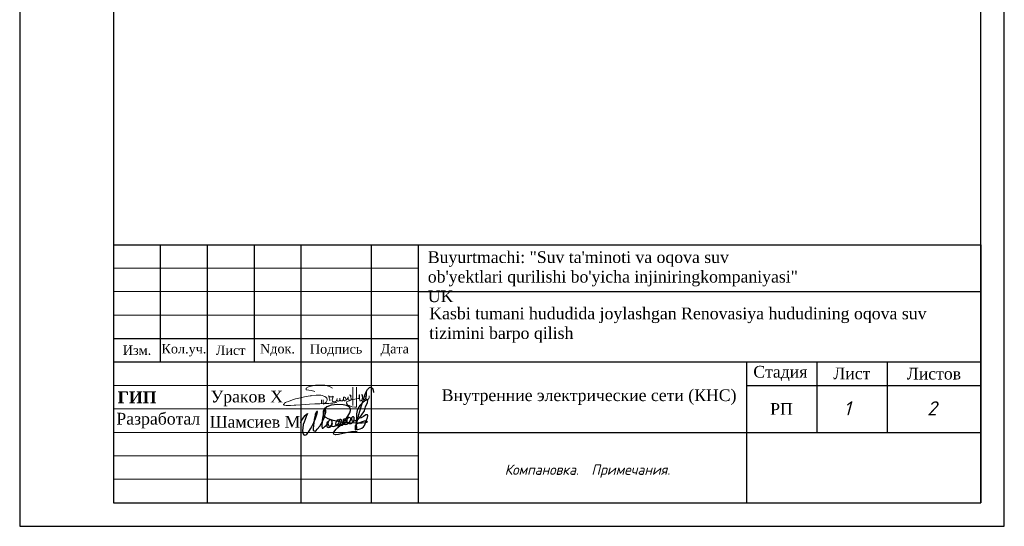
# Model space of a CAD drawing. Header units: metres. Extents: x 705573 to 711566, y 4301675 to 4311183.
# Tile 3 of 256: x 707462 to 707672, y 4301675 to 4301783. Entities that reach past the tile are written whole.
import ezdxf

# ---------------------------------------------------------------- set-up
doc = ezdxf.new("R2010")
doc.units = ezdxf.units.M
doc.header["$LTSCALE"] = 0.5
for name, color, linetype, lineweight in [('Графа', 7, 'Continuous', 30), ('Графа 20', 7, 'Continuous', 20), ('ПЛАН', 250, 'Continuous', 30), ('Слой размерная', 7, 'Continuous', 13), ('Формат', 7, 'Continuous', 25)]:
    doc.layers.add(name, color=color, linetype=linetype, lineweight=lineweight)
doc.layers.add('Таблицы', color=7, linetype='Continuous')
doc.layers.add('Титульный лист', color=7, linetype='Continuous')
doc.styles.add('Arial UPS', font='times.ttf', dxfattribs={"height": 2.5})
doc.styles.add('ISOCPEUR текстовый', font='isocpeur.ttf', dxfattribs={"width": 0.8, "oblique": 15})
doc.styles.get("Standard").update_dxf_attribs({"font": 'times.ttf'})
doc.styles.add('Style-RUSSIAN_1251 I 0.32289', font='isocpeui.ttf')
doc.styles.add('Times new roman', font='timesbd.ttf', dxfattribs={"height": 3})
doc.styles.add('X_ISO', font='isocpeui.ttf')

# ---------------------------------------------------------------- blocks, each defined once
blk = doc.blocks.new('A$C194E077B')
at = {"color": 5, "lineweight": 20}
for points in [[(-162, 200), (-240, 221), (-364, 241), (-364, 276), (-310, 307), (-248, 324), (-145, 351), (-37, 351), (76, 351), (195, 319), (266, 278)], [(835, 300), (835, -171), (799, -177), (729, -165), (620, -121), (593, -75), (602, -42), (665, -20), (730, 7), (798, 17), (885, 36), (885, 36), (905, 45)], [(748, 299), (746, -138)], [(42, -99), (83, -76), (96, -68), (110, -53), (122, -42), (131, -27), (137, -5), (137, 22), (125, 42), (110, 57), (100, 67), (80, 78), (58, 91), (13, 103), (-19, 112), (-87, 112), (-127, 112), (-231, 105), (-249, 100), (-271, 100), (-317, 88), (-348, 80), (-409, 70), (-436, 66), (-497, 49), (-543, 37), (-617, 24), (-665, 5), (-728, -12), (-787, -37), (-841, -58), (-859, -64), (-880, -77), (-894, -91), (-904, -101), (-904, -112), (-894, -123), (-871, -130), (-840, -134), (-808, -134), (-760, -134), (-737, -134), (-654, -127), (-612, -124), (-491, -116), (-389, -109), (-287, -102), (-158, -97), (-39, -97), (85, -89), (174, -89), (222, -82), (269, -75), (318, -67), (369, -63), (369, -63)], [(0, 0), (0, -92)], [(41, 2), (41, -98)], [(203, -24), (196, 1), (191, 21), (185, 44), (185, 65), (176, 81), (169, 93), (189, 73), (200, 70), (220, 70), (242, 70), (259, 75), (272, 78), (279, 90), (279, 70), (274, 51), (262, 26), (252, 0), (252, -16), (261, -33), (282, -45), (303, -50), (329, -43), (347, -33), (361, -19), (368, -6), (371, 33), (368, -6), (372, -22), (382, -27), (392, -33), (406, -29), (418, -26), (433, -12), (438, -3), (438, 39), (438, -3), (453, -18), (464, -25), (477, -25), (504, -20), (521, -3), (528, 9), (524, 23), (522, 41), (522, 48), (526, 55), (535, 63), (549, 63), (569, 49), (579, 25), (585, 1), (580, -18), (565, -26), (549, -26), (531, -8), (528, 9)], [(593, 2), (615, 20), (621, 30), (635, 45), (637, 70), (635, 45), (635, 19), (646, 1), (664, -10), (680, -10), (701, 0), (705, 13), (705, 35), (699, 66), (686, 94), (680, 122)], [(682, 123), (691, 107), (705, 87), (717, 87)], [(898, 116), (898, 60), (906, 31), (917, -11)], [(910, 55), (903, 116)], [(952, -13), (967, 14), (978, 53), (978, 112), (973, 131)], [(962, 114), (967, 97), (978, 53), (987, 20), (1013, 5), (1032, 10), (1061, 39), (1076, 96), (1076, 123), (1074, 180)], [(1064, 182), (1056, 151), (1045, 113), (1045, 80), (1055, 46), (1070, 20), (1088, 9), (1109, 9), (1132, 31), (1138, 57), (1138, 93)]]:
    blk.add_lwpolyline(points, dxfattribs=at)
for centre, radius, start, end in [((681, 122), 1.13, 41.4, 190.5897), ((901, 116), 2.8, 15.3098, 164.5601), ((899, 54), 10.7, 301.2071, 10.1496), ((979, 116), 16.6, 111.912, 188.6151), ((1068, 178), 5.72, 18.1801, 138.9915), ((935, -4), 19.1, 202.8625, 330.9274)]:
    blk.add_arc(centre, radius, start, end, dxfattribs=at)
blk = doc.blocks.new('подпись')
at = {"color": 5, "lineweight": 25, "ltscale": 100}
for points in [[(0, 0), (-197, 126), (-197, 309), (-123, 591), (567, 1632), (953, 2109), (1273, 2414), (1527, 2589), (1215, 1792), (928, 1029), (653, 301), (452, -351), (337, -1266), (279, -1948), (312, -2490), (402, -2825), (550, -3092), (838, -3149), (1109, -3069), (1379, -2844), (1823, -2349), (2373, -1422), (2702, -820), (3274, 231), (3712, 1254), (3950, 2044), (4122, 2646), (4211, 2957), (4211, 3165), (4040, 3165), (3851, 2974), (3638, 2341), (3506, 1674), (3350, 976), (3274, 231), (3120, -1415), (3120, -1857), (3317, -2036), (3605, -2048), (3851, -1891), (4171, -1590), (4828, -736), (5198, -126), (5526, 553), (5978, 1354), (6150, 1952), (6273, 2417), (6429, 2974), (6479, 3340), (6421, 3531), (6214, 3468), (6044, 3207), (5855, 2707), (5740, 2219), (5543, 1396), (5452, 721), (5411, -824), (5461, -1293), (5617, -1293), (5822, -1224), (5929, -1113), (6273, -759), (6627, -458), (6988, -4), (7045, 320), (6939, 431), (6799, 332), (6709, 53), (6700, -324), (6717, -835), (6955, -991), (7218, -1090), (7530, -1056), (7694, -915), (7834, -793), (8039, -515), (8113, -294), (8146, 53), (8129, 576), (7965, 831), (7710, 907), (7407, 862), (7218, 698), (7054, 351), (7012, -4), (7054, -324), (7210, -671), (7456, -747), (7694, -660), (7883, -515), (8055, -370), (8146, -202), (8211, -4), (8129, 65), (7973, -160), (7990, -469), (8055, -770), (8417, -824), (8712, -759), (8967, -637), (9230, -458), (9509, -225), (9780, -15), (9977, 286), (10034, 629), (9977, 831), (9706, 907), (9468, 785), (9279, 553), (9098, 198), (9041, -149), (9090, -435), (9369, -602), (9706, -648), (9911, -480), (10174, -225), (10420, 42), (10510, 297), (10584, 698), (10568, 919), (10420, 1029), (10207, 976), (10010, 698), (9886, 419), (9854, 19), (9886, -271), (10108, -435), (10412, -458), (10855, -458), (11085, -347), (11274, -149), (11545, 88), (11791, 343), (11865, 530), (11800, 896), (11520, 1098), (11241, 1098), (11052, 907), (10962, 553), (11020, 187), (11274, -191), (11611, -271), (12013, -206), (12284, -46), (12596, 210), (12842, 507), (13056, 896), (13064, 1239), (12933, 1437), (12686, 1510), (12407, 1510), (12169, 1251), (12046, 946), (12071, 358), (12292, 92), (12686, -76), (13105, -8), (13524, 259), (13779, 480), (13959, 751), (13992, 1163), (14008, 1575), (13828, 1742), (13549, 1720), (13302, 1476), (13261, 1174), (13327, 717), (13639, 595), (14017, 648), (14362, 782), (14731, 961), (15125, 1228), (15511, 1540), (15955, 2143), (16685, 3313), (17038, 4339), (17548, 5552), (17580, 6032), (17392, 6143), (17194, 6143), (16833, 5990), (16193, 5479), (15462, 4778), (15068, 4042), (14772, 3424), (14616, 2547), (14575, 1575), (14534, -259), (14624, -1304), (14608, -1571), (14509, -1796), (14378, -1750), (14378, -1449), (14821, 583), (15035, 1498), (15240, 2360), (16053, 5014), (16858, 7447), (17203, 8388), (17548, 9017), (17942, 9475), (18172, 9647), (18574, 9475), (18829, 9334), (19058, 8846), (19149, 8160)], [(14813, -2173), (13228, -2295), (12276, -2455), (10970, -2715), (9780, -2959), (9016, -3058), (8614, -2879), (8515, -2555), (8819, -2032), (9180, -1590), (9599, -1129), (10954, 61), (11537, 782), (12276, 1910), (12785, 2795), (12982, 3378), (13007, 3779), (12842, 4164), (12440, 4484), (11980, 4724), (11052, 4945), (9525, 5029), (7850, 4785), (6725, 4362), (5978, 3759), (5699, 3115), (5715, 2555), (5855, 2131), (6339, 1670), (6963, 1285), (8031, 946), (9985, 480), (11405, 252), (12851, 210), (14312, 153), (14780, 175)], [(14756, 172), (16102, 122), (16866, 194), (17342, 294), (17531, 404), (17416, 522), (16973, 572), (16603, 553), (16119, 435), (15404, 153), (14945, -65), (14608, -267), (14370, -477), (14238, -785), (14206, -1216), (14353, -1502), (14977, -1605), (15593, -1453), (16004, -1266), (16423, -927), (16726, -557), (16907, -175), (17104, 362), (17285, 824), (17531, 1521), (17638, 2009), (17498, 2238), (17104, 2219), (16464, 1842), (15823, 1502), (15437, 1373), (15347, 1350), (15306, 1350)]]:
    blk.add_lwpolyline(points, dxfattribs=at)

msp = doc.modelspace()

# ---------------------------------------------------------------- linework, layer by layer
at = {"linetype": 'Continuous', "lineweight": 25, "ltscale": 100}
msp.add_lwpolyline([(707462.41, 4301675.01), (707672.41, 4301675.01), (707672.41, 4301972.01), (707462.41, 4301972.01), (707462.41, 4301675.01)], dxfattribs=at)
at = {"linetype": 'Continuous', "lineweight": 30, "ltscale": 100}
msp.add_lwpolyline([(707482.41, 4301680.01), (707667.41, 4301680.01), (707667.41, 4301967.01), (707482.41, 4301967.01), (707482.41, 4301680.01)], dxfattribs=at)
at = {"layer": 'Графа'}
for p, q in [((707482.4, 4301735.03), (707667.4, 4301735.03)), ((707482.4, 4301735.03), (707482.4, 4301680.03)), ((707492.4, 4301735.03), (707492.4, 4301710.03)), ((707502.4, 4301735.03), (707502.4, 4301680.03)), ((707512.4, 4301735.03), (707512.4, 4301710.03)), ((707522.4, 4301735.03), (707522.4, 4301680.03)), ((707537.4, 4301735.03), (707537.4, 4301680.03)), ((707547.4, 4301735.03), (707547.4, 4301680.03)), ((707667.4, 4301735.03), (707667.4, 4301680.03)), ((707547.4, 4301725.03), (707667.4, 4301725.03)), ((707482.4, 4301715.03), (707547.4, 4301715.03)), ((707482.4, 4301710.03), (707667.4, 4301710.03)), ((707617.4, 4301710.03), (707617.4, 4301680.03)), ((707632.4, 4301710.03), (707632.4, 4301695.03)), ((707647.4, 4301710.03), (707647.4, 4301695.03)), ((707617.4, 4301705.03), (707667.4, 4301705.03)), ((707547.4, 4301695.03), (707667.4, 4301695.03)), ((707482.4, 4301680.03), (707667.4, 4301680.03))]:
    msp.add_line(p, q, dxfattribs=at)
at = {"layer": 'Графа 20'}
for p, q in [((707482.4, 4301730.03), (707547.4, 4301730.03)), ((707482.4, 4301725.03), (707547.4, 4301725.03)), ((707482.4, 4301720.03), (707547.4, 4301720.03)), ((707482.4, 4301705.03), (707547.4, 4301705.03)), ((707482.4, 4301700.03), (707547.4, 4301700.03)), ((707482.4, 4301695.03), (707547.4, 4301695.03)), ((707482.4, 4301690.03), (707547.4, 4301690.03)), ((707482.4, 4301685.03), (707547.4, 4301685.03))]:
    msp.add_line(p, q, dxfattribs=at)

# ---------------------------------------------------------------- block references
at = {"color": 7, "lineweight": 30, "xscale": 0.008941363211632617, "yscale": 0.008941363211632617, "zscale": 0.008941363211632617}
msp.add_blockref('A$C194E077B', (707526.78, 4301701.96), dxfattribs=at)
at = {"color": 0, "linetype": 'ByBlock', "lineweight": 25, "xscale": 0.0008018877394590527, "yscale": 0.0008018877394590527, "zscale": 0.0008018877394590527}
msp.add_blockref('подпись', (707522.54, 4301696.96), dxfattribs=at)

# ---------------------------------------------------------------- texts
at = {"linetype": 'ByBlock', "lineweight": 50, "style": 'Style-RUSSIAN_1251 I 0.32289'}
for s, p in [('1', (707638.16, 4301698.66)), ('2', (707655.95, 4301698.66))]:
    msp.add_text(s, height=3, dxfattribs=at).set_placement(p)
at = {"layer": 'ПЛАН', "color": 18, "lineweight": 9, "true_color": 0x000000, "insert": (707483.31, 4301703.75), "char_height": 2.5, "width": 7.3567, "attachment_point": 1, "line_spacing_factor": 0.6, "style": 'Times new roman'}
msp.add_mtext('ГИП', dxfattribs=at)
at = {"layer": 'Слой размерная', "color": 7, "lineweight": 20, "attachment_point": 5}
for s, insert, char_height, width in [('{\\fTimes New Roman|b0|i0|c204|p18;Изм.}', (707487.44, 4301712.53), 2, 10.0865), ('{\\fTimes New Roman|b0|i0|c204|p18;Кол.уч.}', (707497.44, 4301712.53), 2, 9.9135), ('{\\fTimes New Roman|b0|i0|c204|p18;Лист}', (707507.4, 4301712.53), 2, 10), ('{\\fTimes New Roman|b0|i0|c0|p18;N\\fTimes New Roman|b0|i0|c204|p18;док.}', (707517.4, 4301712.57), 2, 10), ('{\\fTimes New Roman|b0|i0|c204|p18;Подпись}', (707529.9, 4301712.53), 2, 15), ('{\\fTimes New Roman|b0|i0|c204|p18;Дата}', (707542.4, 4301712.53), 2, 10), ('{\\fTimes New Roman|b0|i0|c204|p18;РП}', (707624.89, 4301700.03, -293.72), 2.5, 20)]:
    msp.add_mtext(s, dxfattribs=dict(at, insert=insert, char_height=char_height, width=width))
at = {"layer": 'Слой размерная', "color": 7, "linetype": 'Continuous', "lineweight": 20, "char_height": 2.5, "attachment_point": 5}
for s, insert, width in [('{\\fTimes New Roman|b0|i0|c204|p18;Стадия}', (707624.65, 4301707.58, -293.72), 20), ('{\\fTimes New Roman|b0|i0|c204|p18;Лист}', (707639.9, 4301707.58, -293.72), 15), ('{\\fTimes New Roman|b0|i0|c204|p18;Листов}', (707657.4, 4301707.53, -293.72), 20)]:
    msp.add_mtext(s, dxfattribs=dict(at, insert=insert, width=width))
at = {"layer": 'Таблицы', "ltscale": 0.6, "insert": (707582.91, 4301702.54), "char_height": 2.5, "width": 68.985, "attachment_point": 5, "style": 'ISOCPEUR текстовый'}
msp.add_mtext('{\\fTimes New Roman|b0|i0|c0|p18;\\Q0;\\W1;\\C7;  \\fTimes New Roman|b0|i0|c204|p18;Внутренние электрические сети\\fTimes New Roman|b0|i0|c0|p18; \\fTimes New Roman|b0|i0|c204|p18;(КНС)}', dxfattribs=at)
at = {"layer": 'Таблицы', "lineweight": 25, "ltscale": 0.6, "insert": (707583.5, 4301686.78), "char_height": 2.5, "width": 67.2372, "attachment_point": 5, "style": 'X_ISO'}
msp.add_mtext('{\\H0.88x;\\W0.95;\\C0;Компановка.  Примечания.}', dxfattribs=at)
at = {"layer": 'Титульный лист', "linetype": 'Continuous', "ltscale": 1000, "char_height": 2.5, "attachment_point": 1, "style": 'Arial UPS'}
for s, insert, width in [('\\pxql;{\\C7;Buyurtmachi: "Suv ta\'minoti va oqova suv ob\'yektlari qurilishi bo\'yicha injiniringkompaniyasi" UK}', (707549.46, 4301733.63), 80.0407), ('\\pxql;{\\H1.00436x;\\C7;Kasbi tumani hududida joylashgan Renovasiya hududining oqova suv\\Ptizimini barpo\\C256; qilish}', (707549.76, 4301721.64), 134.0404)]:
    msp.add_mtext(s, dxfattribs=dict(at, insert=insert, width=width))
at = {"layer": 'Формат', "color": 7, "ltscale": 100, "char_height": 2.5, "width": 20, "attachment_point": 5}
for s, insert in [('Ураков Х', (707510.86, 4301702.26)), ('Разработал', (707491.96, 4301697.54)), ('Шамсиев М', (707512.6, 4301697.26))]:
    msp.add_mtext(s, dxfattribs=dict(at, insert=insert))

doc.saveas('drawing.dxf')
